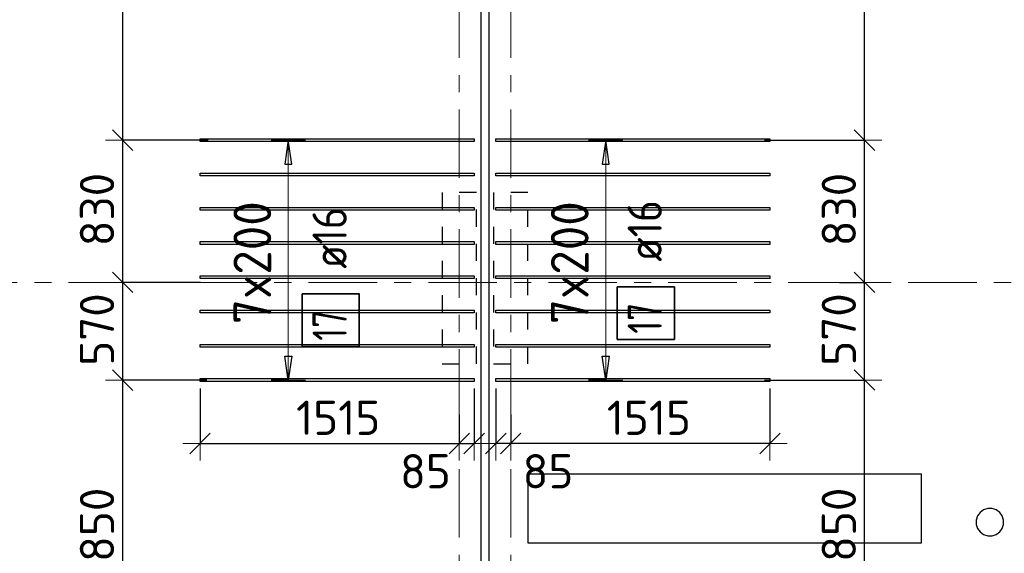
# Model space of a CAD drawing. Header units: metres. Extents: x -38 to 98, y -15 to 21.
# Tile 32 of 147: x 29.98 to 35.73, y 11.22 to 14.33. Entities that reach past the tile are written whole.
import ezdxf

# ---------------------------------------------------------------- set-up
doc = ezdxf.new("R2010")
doc.units = ezdxf.units.M
doc.header["$PDMODE"] = 65
for name, pattern in [('______11', [0.5, 0.4, -0.05, 0, -0.05]), ('______2', [0.0405, 0.03, -0.0105]), ('______5', [1.1, 0.8, -0.1, 0.1, -0.1])]:
    doc.linetypes.add(name, pattern=pattern)
for name, color, linetype, lineweight in [('XR$1$Осевая линия (1)', 7, '______5', 13), ('XR$4$Перекрытие (1)', 7, 'Continuous', 35), ('XR$4$Размерная линия (1)', 7, 'Continuous', 13)]:
    doc.layers.add(name, color=color, linetype=linetype, lineweight=lineweight)
doc.layers.add('XR$4$Арм.стержн.Доп. Арм верхн.зоны Х', color=7, linetype='Continuous', lineweight=35, true_color=0x8c8cff)
doc.layers.add('XR$6$Стена_ бетон несущ.', color=7, linetype='Continuous', lineweight=70, true_color=0xb4b496)
doc.styles.add('ISOCPEUR', font='txt')
doc.dimstyles.new('DIMSTYLE_3', dxfattribs={"dimtxt": 0.2, "dimasz": 0.2, "dimexe": 0, "dimexo": 0, "dimgap": 0.1, "dimtad": 2, "dimdec": 0, "dimlfac": 1000, "dimrnd": 5, "dimzin": 12, "dimdsep": 46, "dimtxsty": 'ISOCPEUR', "dimblk1": 'ALL_ML_STRICH', "dimblk2": 'ALL_ML_STRICH', "dimsah": 1, "dimcen": 0, "dimclrd": 7, "dimclre": 256, "dimclrt": 7, "dimadec": 0, "dimazin": 0, "dimtfac": 1, "dimtdec": 0, "dimtix": 1, "dimtmove": 2, "dimatfit": 3, "dimfxl": 0, "dimtzin": 0, "dimlwd": 0, "dimlwe": -3, "dimarcsym": 0})
doc.dimstyles.new('DIMSTYLE_33', dxfattribs={"dimtxt": 0.2, "dimasz": 0.2, "dimexe": 0, "dimexo": 0, "dimgap": 0.1, "dimtad": 2, "dimdec": 0, "dimlfac": 1000, "dimrnd": 5, "dimzin": 12, "dimdsep": 46, "dimtxsty": 'ISOCPEUR', "dimblk1": 'ALL_ML_STRICH', "dimblk2": 'ALL_ML_STRICH', "dimsah": 1, "dimcen": 0, "dimclrd": 7, "dimclre": 256, "dimclrt": 7, "dimadec": 0, "dimazin": 0, "dimtfac": 1, "dimtdec": 0, "dimtix": 1, "dimtmove": 2, "dimatfit": 3, "dimfxl": 0, "dimtvp": 1.2, "dimtzin": 0, "dimlwd": 0, "dimlwe": -3, "dimarcsym": 0})
doc.dimstyles.new('DIMSTYLE_34', dxfattribs={"dimtxt": 0.2, "dimasz": 0.2, "dimexe": 0, "dimexo": 0, "dimgap": 0.1, "dimtad": 0, "dimdec": 0, "dimlfac": 1000, "dimrnd": 5, "dimzin": 12, "dimdsep": 46, "dimtxsty": 'ISOCPEUR', "dimblk1": 'ALL_ML_STRICH', "dimblk2": 'ALL_ML_STRICH', "dimsah": 1, "dimcen": 0, "dimclrd": 7, "dimclre": 256, "dimclrt": 7, "dimadec": 0, "dimazin": 0, "dimtfac": 1, "dimtdec": 0, "dimtix": 1, "dimtmove": 2, "dimatfit": 3, "dimfxl": 0, "dimtvp": 1.2, "dimtzin": 0, "dimlwd": 0, "dimlwe": -3, "dimarcsym": 0})

# ---------------------------------------------------------------- blocks, each defined once
blk = doc.blocks.new('ALL_ML_STRICH')
at = {"color": 0, "linetype": 'ByBlock', "lineweight": -2}
for p, q in [((-0.3, -0.3), (0.3, 0.3)), ((0, -0.5), (0, 0.5)), ((-1, 0), (0.5, 0))]:
    blk.add_line(p, q, dxfattribs=at)
blk = doc.blocks.new('*D389')
at = {"layer": 'DEFPOINTS', "color": 7, "linetype": 'Continuous', "lineweight": 13, "transparency": 33554687}
for p in [(31.0368, 12.201), (32.55, 12.0495), (31.0368, 11.8595)]:
    blk.add_point(p, dxfattribs=at)
at = {"layer": 'XR$4$Размерная линия (1)', "color": 9, "linetype": 'Continuous', "lineweight": -2, "true_color": 0xc7c7c7, "transparency": 33554687}
for p, q in [((31.0368, 12.181), (31.0368, 11.8595)), ((32.55, 12.0295), (32.55, 11.8595))]:
    blk.add_line(p, q, dxfattribs=at)
at = {"layer": 'XR$4$Размерная линия (1)', "color": 7, "linetype": 'Continuous', "lineweight": -2, "transparency": 33554687}
blk.add_line((31.0368, 11.8595), (32.55, 11.8595), dxfattribs=at)
at = {"layer": 'XR$4$Размерная линия (1)', "color": 7, "linetype": 'Continuous', "lineweight": 13, "transparency": 33554687, "xscale": 0.2, "yscale": 0.2, "zscale": 0.2, "rotation": 180}
blk.add_blockref('ALL_ML_STRICH', (31.0368, 11.8595), dxfattribs=at)
at = {"layer": 'XR$4$Размерная линия (1)', "color": 7, "linetype": 'Continuous', "lineweight": 13, "transparency": 33554687, "xscale": 0.2, "yscale": 0.2, "zscale": 0.2}
blk.add_blockref('ALL_ML_STRICH', (32.55, 11.8595), dxfattribs=at)
at = {"layer": 'XR$4$Размерная линия (1)', "color": 7, "linetype": 'Continuous', "lineweight": 13, "transparency": 33554687, "insert": (31.8434, 12.0095), "char_height": 0.2, "width": 0.8, "attachment_point": 5, "style": 'ISOCPEUR'}
blk.add_mtext('\\A1;{1515}', dxfattribs=at)
blk = doc.blocks.new('*D390')
at = {"layer": 'DEFPOINTS', "color": 7, "linetype": 'Continuous', "lineweight": 13, "transparency": 33554687}
for p in [(32.6368, 12.201), (32.55, 12.0495), (32.55, 11.8595)]:
    blk.add_point(p, dxfattribs=at)
at = {"layer": 'XR$4$Размерная линия (1)', "color": 9, "linetype": 'Continuous', "lineweight": -2, "true_color": 0xc7c7c7, "transparency": 33554687}
for p, q in [((32.6368, 12.181), (32.6368, 11.8595)), ((32.55, 12.0295), (32.55, 11.8595))]:
    blk.add_line(p, q, dxfattribs=at)
at = {"layer": 'XR$4$Размерная линия (1)', "color": 7, "linetype": 'Continuous', "lineweight": -2, "transparency": 33554687}
blk.add_line((32.55, 11.8595), (32.6368, 11.8595), dxfattribs=at)
at = {"layer": 'XR$4$Размерная линия (1)', "color": 7, "linetype": 'Continuous', "lineweight": 13, "transparency": 33554687, "xscale": 0.2, "yscale": 0.2, "zscale": 0.2}
blk.add_blockref('ALL_ML_STRICH', (32.6368, 11.8595), dxfattribs=at)
at = {"layer": 'XR$4$Размерная линия (1)', "color": 7, "linetype": 'Continuous', "lineweight": 13, "transparency": 33554687, "xscale": 0.2, "yscale": 0.2, "zscale": 0.2, "rotation": 180}
blk.add_blockref('ALL_ML_STRICH', (32.55, 11.8595), dxfattribs=at)
at = {"layer": 'XR$4$Размерная линия (1)', "color": 7, "linetype": 'Continuous', "lineweight": 13, "transparency": 33554687, "insert": (32.3525, 11.6976), "char_height": 0.2, "width": 0.4, "attachment_point": 5, "style": 'ISOCPEUR'}
blk.add_mtext('\\A1;{85}', dxfattribs=at)
blk = doc.blocks.new('*D391')
at = {"layer": 'DEFPOINTS', "color": 7, "linetype": 'Continuous', "lineweight": 13, "transparency": 33554687}
for p in [(34.3632, 12.201), (32.85, 12.0495), (34.3632, 11.8595)]:
    blk.add_point(p, dxfattribs=at)
at = {"layer": 'XR$4$Размерная линия (1)', "color": 9, "linetype": 'Continuous', "lineweight": -2, "true_color": 0xc7c7c7, "transparency": 33554687}
for p, q in [((34.3632, 12.181), (34.3632, 11.8595)), ((32.85, 12.0295), (32.85, 11.8595))]:
    blk.add_line(p, q, dxfattribs=at)
at = {"layer": 'XR$4$Размерная линия (1)', "color": 7, "linetype": 'Continuous', "lineweight": -2, "transparency": 33554687}
blk.add_line((34.3632, 11.8595), (32.85, 11.8595), dxfattribs=at)
at = {"layer": 'XR$4$Размерная линия (1)', "color": 7, "linetype": 'Continuous', "lineweight": 13, "transparency": 33554687, "xscale": 0.2, "yscale": 0.2, "zscale": 0.2}
for p, rotation in [((32.85, 11.8595), 180), ((34.3632, 11.8595), 360)]:
    blk.add_blockref('ALL_ML_STRICH', p, dxfattribs=dict(at, rotation=rotation))
at = {"layer": 'XR$4$Размерная линия (1)', "color": 7, "linetype": 'Continuous', "lineweight": 13, "transparency": 33554687, "insert": (33.6566, 12.0095), "char_height": 0.2, "width": 0.8, "attachment_point": 5, "style": 'ISOCPEUR'}
blk.add_mtext('\\A1;{1515}', dxfattribs=at)
blk = doc.blocks.new('*D392')
at = {"layer": 'DEFPOINTS', "color": 7, "linetype": 'Continuous', "lineweight": 13, "transparency": 33554687}
for p in [(32.7632, 12.201), (32.85, 12.0495), (32.85, 11.8595)]:
    blk.add_point(p, dxfattribs=at)
at = {"layer": 'XR$4$Размерная линия (1)', "color": 9, "linetype": 'Continuous', "lineweight": -2, "true_color": 0xc7c7c7, "transparency": 33554687}
for p, q in [((32.7632, 12.181), (32.7632, 11.8595)), ((32.85, 12.0295), (32.85, 11.8595))]:
    blk.add_line(p, q, dxfattribs=at)
at = {"layer": 'XR$4$Размерная линия (1)', "color": 7, "linetype": 'Continuous', "lineweight": -2, "transparency": 33554687}
blk.add_line((32.85, 11.8595), (32.7632, 11.8595), dxfattribs=at)
at = {"layer": 'XR$4$Размерная линия (1)', "color": 7, "linetype": 'Continuous', "lineweight": 13, "transparency": 33554687, "xscale": 0.2, "yscale": 0.2, "zscale": 0.2}
for p, rotation in [((32.85, 11.8595), 360), ((32.7632, 11.8595), 180)]:
    blk.add_blockref('ALL_ML_STRICH', p, dxfattribs=dict(at, rotation=rotation))
at = {"layer": 'XR$4$Размерная линия (1)', "color": 7, "linetype": 'Continuous', "lineweight": 13, "transparency": 33554687, "insert": (33.0675, 11.6976), "char_height": 0.2, "width": 0.4, "attachment_point": 5, "style": 'ISOCPEUR'}
blk.add_mtext('\\A1;{85}', dxfattribs=at)
blk = doc.blocks.new('*D395')
at = {"layer": 'DEFPOINTS', "color": 7, "linetype": 'Continuous', "lineweight": 13, "transparency": 33554687}
for p in [(31.0963, 12.2297), (30.5857, 10.3797), (31.0764, 10.3797)]:
    blk.add_point(p, dxfattribs=at)
at = {"layer": 'XR$4$Размерная линия (1)', "color": 9, "linetype": 'Continuous', "lineweight": -2, "true_color": 0xc7c7c7, "transparency": 33554687}
for p, q in [((31.0763, 12.2297), (30.5857, 12.2297)), ((31.0564, 10.3797), (30.5857, 10.3797))]:
    blk.add_line(p, q, dxfattribs=at)
at = {"layer": 'XR$4$Размерная линия (1)', "color": 7, "linetype": 'Continuous', "lineweight": -2, "transparency": 33554687}
blk.add_line((30.5857, 10.3797), (30.5857, 12.2297), dxfattribs=at)
at = {"layer": 'XR$4$Размерная линия (1)', "color": 7, "linetype": 'Continuous', "lineweight": 13, "transparency": 33554687, "xscale": 0.2, "yscale": 0.2, "zscale": 0.2}
for p, rotation in [((30.5857, 12.2297), 90), ((30.5857, 10.3797), 270)]:
    blk.add_blockref('ALL_ML_STRICH', p, dxfattribs=dict(at, rotation=rotation))
at = {"layer": 'XR$4$Размерная линия (1)', "color": 7, "linetype": 'Continuous', "lineweight": 13, "transparency": 33554687, "insert": (30.4357, 11.3347), "char_height": 0.2, "width": 0.8, "attachment_point": 5, "rotation": 90, "style": 'ISOCPEUR'}
blk.add_mtext('\\A1;{1850}', dxfattribs=at)
blk = doc.blocks.new('*D396')
at = {"layer": 'DEFPOINTS', "color": 7, "linetype": 'Continuous', "lineweight": 13, "transparency": 33554687}
for p in [(31.0591, 12.8), (30.5857, 12.2297), (31.0963, 12.2297)]:
    blk.add_point(p, dxfattribs=at)
at = {"layer": 'XR$4$Размерная линия (1)', "color": 9, "linetype": 'Continuous', "lineweight": -2, "true_color": 0xc7c7c7, "transparency": 33554687}
for p, q in [((31.0391, 12.8), (30.5857, 12.8)), ((31.0763, 12.2297), (30.5857, 12.2297))]:
    blk.add_line(p, q, dxfattribs=at)
at = {"layer": 'XR$4$Размерная линия (1)', "color": 7, "linetype": 'Continuous', "lineweight": -2, "transparency": 33554687}
blk.add_line((30.5857, 12.2297), (30.5857, 12.8), dxfattribs=at)
at = {"layer": 'XR$4$Размерная линия (1)', "color": 7, "linetype": 'Continuous', "lineweight": 13, "transparency": 33554687, "xscale": 0.2, "yscale": 0.2, "zscale": 0.2}
for p, rotation in [((30.5857, 12.8), 90), ((30.5857, 12.2297), 270)]:
    blk.add_blockref('ALL_ML_STRICH', p, dxfattribs=dict(at, rotation=rotation))
at = {"layer": 'XR$4$Размерная линия (1)', "color": 7, "linetype": 'Continuous', "lineweight": 13, "transparency": 33554687, "insert": (30.4357, 12.5249), "char_height": 0.2, "width": 0.6, "attachment_point": 5, "rotation": 90, "style": 'ISOCPEUR'}
blk.add_mtext('\\A1;{570}', dxfattribs=at)
blk = doc.blocks.new('*D397')
at = {"layer": 'DEFPOINTS', "color": 7, "linetype": 'Continuous', "lineweight": 13, "transparency": 33554687}
for p in [(31.1049, 13.63), (30.5857, 12.8), (31.0591, 12.8)]:
    blk.add_point(p, dxfattribs=at)
at = {"layer": 'XR$4$Размерная линия (1)', "color": 9, "linetype": 'Continuous', "lineweight": -2, "true_color": 0xc7c7c7, "transparency": 33554687}
for p, q in [((31.0849, 13.63), (30.5857, 13.63)), ((31.0391, 12.8), (30.5857, 12.8))]:
    blk.add_line(p, q, dxfattribs=at)
at = {"layer": 'XR$4$Размерная линия (1)', "color": 7, "linetype": 'Continuous', "lineweight": -2, "transparency": 33554687}
blk.add_line((30.5857, 12.8), (30.5857, 13.63), dxfattribs=at)
at = {"layer": 'XR$4$Размерная линия (1)', "color": 7, "linetype": 'Continuous', "lineweight": 13, "transparency": 33554687, "xscale": 0.2, "yscale": 0.2, "zscale": 0.2}
for p, rotation in [((30.5857, 13.63), 90), ((30.5857, 12.8), 270)]:
    blk.add_blockref('ALL_ML_STRICH', p, dxfattribs=dict(at, rotation=rotation))
at = {"layer": 'XR$4$Размерная линия (1)', "color": 7, "linetype": 'Continuous', "lineweight": 13, "transparency": 33554687, "insert": (30.4357, 13.225), "char_height": 0.2, "width": 0.6, "attachment_point": 5, "rotation": 90, "style": 'ISOCPEUR'}
blk.add_mtext('\\A1;{830}', dxfattribs=at)
blk = doc.blocks.new('*D398')
at = {"layer": 'DEFPOINTS', "color": 7, "linetype": 'Continuous', "lineweight": 13, "transparency": 33554687}
for p in [(31.0963, 15.6002), (30.5857, 13.63), (31.1049, 13.63)]:
    blk.add_point(p, dxfattribs=at)
at = {"layer": 'XR$4$Размерная линия (1)', "color": 9, "linetype": 'Continuous', "lineweight": -2, "true_color": 0xc7c7c7, "transparency": 33554687}
for p, q in [((31.0763, 15.6002), (30.5857, 15.6002)), ((31.0849, 13.63), (30.5857, 13.63))]:
    blk.add_line(p, q, dxfattribs=at)
at = {"layer": 'XR$4$Размерная линия (1)', "color": 7, "linetype": 'Continuous', "lineweight": -2, "transparency": 33554687}
blk.add_line((30.5857, 13.63), (30.5857, 15.6002), dxfattribs=at)
at = {"layer": 'XR$4$Размерная линия (1)', "color": 7, "linetype": 'Continuous', "lineweight": 13, "transparency": 33554687, "xscale": 0.2, "yscale": 0.2, "zscale": 0.2}
for p, rotation in [((30.5857, 15.6002), 90), ((30.5857, 13.63), 270)]:
    blk.add_blockref('ALL_ML_STRICH', p, dxfattribs=dict(at, rotation=rotation))
at = {"layer": 'XR$4$Размерная линия (1)', "color": 7, "linetype": 'Continuous', "lineweight": 13, "transparency": 33554687, "insert": (30.4357, 14.6451), "char_height": 0.2, "width": 0.8, "attachment_point": 5, "rotation": 90, "style": 'ISOCPEUR'}
blk.add_mtext('\\A1;{1970}', dxfattribs=at)
blk = doc.blocks.new('*D619')
at = {"layer": 'DEFPOINTS', "color": 7, "linetype": 'Continuous', "lineweight": 13, "transparency": 33554687}
for p in [(34.3107, 12.23), (34.2505, 10.38), (34.9151, 10.38)]:
    blk.add_point(p, dxfattribs=at)
at = {"layer": 'XR$4$Размерная линия (1)', "color": 9, "linetype": 'Continuous', "lineweight": -2, "true_color": 0xc7c7c7, "transparency": 33554687}
for p, q in [((34.3307, 12.23), (34.9151, 12.23)), ((34.2705, 10.38), (34.9151, 10.38))]:
    blk.add_line(p, q, dxfattribs=at)
at = {"layer": 'XR$4$Размерная линия (1)', "color": 7, "linetype": 'Continuous', "lineweight": -2, "transparency": 33554687}
blk.add_line((34.9151, 10.38), (34.9151, 12.23), dxfattribs=at)
at = {"layer": 'XR$4$Размерная линия (1)', "color": 7, "linetype": 'Continuous', "lineweight": 13, "transparency": 33554687, "xscale": 0.2, "yscale": 0.2, "zscale": 0.2}
for p, rotation in [((34.9151, 12.23), 90), ((34.9151, 10.38), 270)]:
    blk.add_blockref('ALL_ML_STRICH', p, dxfattribs=dict(at, rotation=rotation))
at = {"layer": 'XR$4$Размерная линия (1)', "color": 7, "linetype": 'Continuous', "lineweight": 13, "transparency": 33554687, "insert": (34.7651, 11.335), "char_height": 0.2, "width": 0.8, "attachment_point": 5, "rotation": 90, "style": 'ISOCPEUR'}
blk.add_mtext('\\A1;{1850}', dxfattribs=at)
blk = doc.blocks.new('*D620')
at = {"layer": 'DEFPOINTS', "color": 7, "linetype": 'Continuous', "lineweight": 13, "transparency": 33554687}
for p in [(34.7498, 12.8), (34.3107, 12.23), (34.9151, 12.23)]:
    blk.add_point(p, dxfattribs=at)
at = {"layer": 'XR$4$Размерная линия (1)', "color": 9, "linetype": 'Continuous', "lineweight": -2, "true_color": 0xc7c7c7, "transparency": 33554687}
for p, q in [((34.7698, 12.8), (34.9151, 12.8)), ((34.3307, 12.23), (34.9151, 12.23))]:
    blk.add_line(p, q, dxfattribs=at)
at = {"layer": 'XR$4$Размерная линия (1)', "color": 7, "linetype": 'Continuous', "lineweight": -2, "transparency": 33554687}
blk.add_line((34.9151, 12.23), (34.9151, 12.8), dxfattribs=at)
at = {"layer": 'XR$4$Размерная линия (1)', "color": 7, "linetype": 'Continuous', "lineweight": 13, "transparency": 33554687, "xscale": 0.2, "yscale": 0.2, "zscale": 0.2}
for p, rotation in [((34.9151, 12.8), 90), ((34.9151, 12.23), 270)]:
    blk.add_blockref('ALL_ML_STRICH', p, dxfattribs=dict(at, rotation=rotation))
at = {"layer": 'XR$4$Размерная линия (1)', "color": 7, "linetype": 'Continuous', "lineweight": 13, "transparency": 33554687, "insert": (34.7651, 12.525), "char_height": 0.2, "width": 0.6, "attachment_point": 5, "rotation": 90, "style": 'ISOCPEUR'}
blk.add_mtext('\\A1;{570}', dxfattribs=at)
blk = doc.blocks.new('*D621')
at = {"layer": 'DEFPOINTS', "color": 7, "linetype": 'Continuous', "lineweight": 13, "transparency": 33554687}
for p in [(34.3107, 13.63), (34.7498, 12.8), (34.9151, 12.8)]:
    blk.add_point(p, dxfattribs=at)
at = {"layer": 'XR$4$Размерная линия (1)', "color": 9, "linetype": 'Continuous', "lineweight": -2, "true_color": 0xc7c7c7, "transparency": 33554687}
for p, q in [((34.3307, 13.63), (34.9151, 13.63)), ((34.7698, 12.8), (34.9151, 12.8))]:
    blk.add_line(p, q, dxfattribs=at)
at = {"layer": 'XR$4$Размерная линия (1)', "color": 7, "linetype": 'Continuous', "lineweight": -2, "transparency": 33554687}
blk.add_line((34.9151, 12.8), (34.9151, 13.63), dxfattribs=at)
at = {"layer": 'XR$4$Размерная линия (1)', "color": 7, "linetype": 'Continuous', "lineweight": 13, "transparency": 33554687, "xscale": 0.2, "yscale": 0.2, "zscale": 0.2}
for p, rotation in [((34.9151, 13.63), 90), ((34.9151, 12.8), 270)]:
    blk.add_blockref('ALL_ML_STRICH', p, dxfattribs=dict(at, rotation=rotation))
at = {"layer": 'XR$4$Размерная линия (1)', "color": 7, "linetype": 'Continuous', "lineweight": 13, "transparency": 33554687, "insert": (34.7651, 13.225), "char_height": 0.2, "width": 0.6, "attachment_point": 5, "rotation": 90, "style": 'ISOCPEUR'}
blk.add_mtext('\\A1;{830}', dxfattribs=at)
blk = doc.blocks.new('*D622')
at = {"layer": 'DEFPOINTS', "color": 7, "linetype": 'Continuous', "lineweight": 13, "transparency": 33554687}
for p in [(33.9051, 15.7808), (34.3107, 13.63), (34.9151, 13.63)]:
    blk.add_point(p, dxfattribs=at)
at = {"layer": 'XR$4$Размерная линия (1)', "color": 9, "linetype": 'Continuous', "lineweight": -2, "true_color": 0xc7c7c7, "transparency": 33554687}
for p, q in [((33.9251, 15.7808), (34.9151, 15.7808)), ((34.3307, 13.63), (34.9151, 13.63))]:
    blk.add_line(p, q, dxfattribs=at)
at = {"layer": 'XR$4$Размерная линия (1)', "color": 7, "linetype": 'Continuous', "lineweight": -2, "transparency": 33554687}
blk.add_line((34.9151, 13.63), (34.9151, 15.7808), dxfattribs=at)
at = {"layer": 'XR$4$Размерная линия (1)', "color": 7, "linetype": 'Continuous', "lineweight": 13, "transparency": 33554687, "xscale": 0.2, "yscale": 0.2, "zscale": 0.2}
for p, rotation in [((34.9151, 15.7808), 90), ((34.9151, 13.63), 270)]:
    blk.add_blockref('ALL_ML_STRICH', p, dxfattribs=dict(at, rotation=rotation))
at = {"layer": 'XR$4$Размерная линия (1)', "color": 7, "linetype": 'Continuous', "lineweight": 13, "transparency": 33554687, "insert": (34.7651, 14.7354), "char_height": 0.2, "width": 0.8, "attachment_point": 5, "rotation": 90, "style": 'ISOCPEUR'}
blk.add_mtext('\\A1;{2150}', dxfattribs=at)

msp = doc.modelspace()

# ---------------------------------------------------------------- linework, layer by layer
at = {"layer": 'XR$1$Осевая линия (1)', "color": 253, "linetype": '______11', "lineweight": 13, "true_color": 0xa0a0a0, "transparency": 33554687}
for p, q in [((32.55, -3.39), (32.55, 19.78)), ((32.85, -3.39), (32.85, 19.78)), ((-2.63, 12.8), (62.6, 12.8))]:
    msp.add_line(p, q, dxfattribs=at)
at = {"layer": 'XR$4$Арм.стержн.Доп. Арм верхн.зоны Х', "color": 253, "linetype": 'Continuous', "lineweight": -3, "true_color": 0xa0a0a0, "transparency": 33554687}
for p, q in [((31.5522, 13.63), (31.4522, 13.63)), ((31.5522, 13.63), (31.6522, 13.63)), ((33.4048, 13.63), (33.3048, 13.63)), ((33.4048, 13.63), (33.5048, 13.63)), ((31.5522, 12.23), (31.4522, 12.23)), ((31.5522, 12.23), (31.6522, 12.23)), ((33.4048, 12.23), (33.3048, 12.23)), ((33.4048, 12.23), (33.5048, 12.23))]:
    msp.add_line(p, q, dxfattribs=at)
at = {"layer": 'XR$4$Арм.стержн.Доп. Арм верхн.зоны Х', "color": 7, "linetype": 'Continuous', "lineweight": 25, "transparency": 33554687}
for p, q in [((31.5522, 13.63), (31.5322, 13.49)), ((31.5722, 13.49), (31.5522, 13.63)), ((33.4048, 13.63), (33.3848, 13.49)), ((33.4248, 13.49), (33.4048, 13.63)), ((31.5322, 13.49), (31.5722, 13.49)), ((33.3848, 13.49), (33.4248, 13.49)), ((31.5522, 12.23), (31.5322, 12.37)), ((31.5322, 12.37), (31.5722, 12.37)), ((31.5722, 12.37), (31.5522, 12.23)), ((33.4048, 12.23), (33.3848, 12.37)), ((33.3848, 12.37), (33.4248, 12.37)), ((33.4248, 12.37), (33.4048, 12.23))]:
    msp.add_line(p, q, dxfattribs=at)
at = {"layer": 'XR$4$Арм.стержн.Доп. Арм верхн.зоны Х', "color": 7, "linetype": 'Continuous', "lineweight": 13, "transparency": 33554687}
for p, q in [((31.5522, 13.63), (31.5522, 13.63)), ((31.5522, 12.23), (31.5522, 13.63)), ((33.4048, 13.63), (33.4048, 13.63)), ((33.4048, 12.23), (33.4048, 13.63)), ((31.5522, 12.23), (31.5522, 12.23)), ((33.4048, 12.23), (33.4048, 12.23))]:
    msp.add_line(p, q, dxfattribs=at)
at = {"layer": 'XR$4$Арм.стержн.Доп. Арм верхн.зоны Х', "color": 7, "linetype": 'Continuous', "lineweight": 25, "transparency": 33554687}
for points in [[(32.6368, 13.622), (31.0368, 13.622), (31.0368, 13.638), (32.6368, 13.638), (32.6368, 13.622)], [(32.7632, 13.638), (34.3632, 13.638), (34.3632, 13.622), (32.7632, 13.622), (32.7632, 13.638)], [(32.6368, 13.422), (31.0368, 13.422), (31.0368, 13.438), (32.6368, 13.438), (32.6368, 13.422)], [(32.7632, 13.438), (34.3632, 13.438), (34.3632, 13.422), (32.7632, 13.422), (32.7632, 13.438)], [(32.6368, 13.222), (31.0368, 13.222), (31.0368, 13.238), (32.6368, 13.238), (32.6368, 13.222)], [(32.7632, 13.238), (34.3632, 13.238), (34.3632, 13.222), (32.7632, 13.222), (32.7632, 13.238)], [(32.6368, 13.022), (31.0368, 13.022), (31.0368, 13.038), (32.6368, 13.038), (32.6368, 13.022)], [(32.7632, 13.038), (34.3632, 13.038), (34.3632, 13.022), (32.7632, 13.022), (32.7632, 13.038)], [(32.6368, 12.822), (31.0368, 12.822), (31.0368, 12.838), (32.6368, 12.838), (32.6368, 12.822)], [(32.7632, 12.838), (34.3632, 12.838), (34.3632, 12.822), (32.7632, 12.822), (32.7632, 12.838)], [(32.6368, 12.622), (31.0368, 12.622), (31.0368, 12.638), (32.6368, 12.638), (32.6368, 12.622)], [(32.7632, 12.638), (34.3632, 12.638), (34.3632, 12.622), (32.7632, 12.622), (32.7632, 12.638)], [(32.6368, 12.422), (31.0368, 12.422), (31.0368, 12.438), (32.6368, 12.438), (32.6368, 12.422)], [(32.7632, 12.438), (34.3632, 12.438), (34.3632, 12.422), (32.7632, 12.422), (32.7632, 12.438)], [(32.6368, 12.222), (31.0368, 12.222), (31.0368, 12.238), (32.6368, 12.238), (32.6368, 12.222)], [(32.7632, 12.238), (34.3632, 12.238), (34.3632, 12.222), (32.7632, 12.222), (32.7632, 12.238)]]:
    msp.add_lwpolyline(points, dxfattribs=at)
at = {"layer": 'XR$4$Арм.стержн.Доп. Арм верхн.зоны Х', "color": 7, "linetype": 'Continuous', "lineweight": 35, "transparency": 33554687}
for points in [[(33.8054, 12.4671), (33.8054, 12.7738), (33.4721, 12.7738), (33.4721, 12.4671), (33.8054, 12.4671)], [(31.9666, 12.4258), (31.9666, 12.7325), (31.6332, 12.7325), (31.6332, 12.4258), (31.9666, 12.4258)]]:
    msp.add_lwpolyline(points, dxfattribs=at)
at = {"layer": 'XR$4$Перекрытие (1)', "color": 7, "linetype": 'Continuous', "lineweight": 25, "transparency": 33554687}
for p, q in [((32.675, 16.4002), (32.675, -0.25)), ((32.725, -0.2498), (32.725, 16.4002)), ((32.95, 11.6802), (32.9501, 11.2802)), ((35.2469, 11.6802), (32.95, 11.6802)), ((35.247, 11.2802), (35.2469, 11.6802)), ((35.575, 11.4369), (35.5672, 11.4129)), ((35.5898, 11.4573), (35.575, 11.4369)), ((35.6102, 11.4721), (35.5898, 11.4573)), ((35.6342, 11.4799), (35.6102, 11.4721)), ((35.6595, 11.4799), (35.6342, 11.4799)), ((35.6835, 11.4721), (35.6595, 11.4799)), ((35.7039, 11.4573), (35.6835, 11.4721)), ((35.7187, 11.4369), (35.7039, 11.4573)), ((35.7265, 11.4129), (35.7187, 11.4369)), ((35.5672, 11.4129), (35.5672, 11.3876)), ((35.5672, 11.3876), (35.575, 11.3636)), ((35.7187, 11.3636), (35.7265, 11.3876)), ((35.7265, 11.3876), (35.7265, 11.4129)), ((35.575, 11.3636), (35.5898, 11.3432)), ((35.5898, 11.3432), (35.6102, 11.3284)), ((35.6102, 11.3284), (35.6342, 11.3206)), ((35.6342, 11.3206), (35.6595, 11.3206)), ((35.6595, 11.3206), (35.6835, 11.3284)), ((35.6835, 11.3284), (35.7039, 11.3432)), ((35.7039, 11.3432), (35.7187, 11.3636)), ((32.9501, 11.2802), (35.247, 11.2802))]:
    msp.add_line(p, q, dxfattribs=at)
at = {"layer": 'XR$6$Стена_ бетон несущ.', "color": 253, "linetype": '______2', "lineweight": -3, "true_color": 0xa0a0a0, "transparency": 33554687}
for p, q in [((32.45, 13.325), (32.45, 12.325)), ((32.65, 13.325), (32.45, 13.325)), ((32.65, 12.325), (32.65, 13.325)), ((32.95, 13.325), (32.75, 13.325)), ((32.75, 13.325), (32.75, 12.325)), ((32.95, 12.325), (32.95, 13.325)), ((32.45, 12.325), (32.65, 12.325)), ((32.75, 12.325), (32.95, 12.325))]:
    msp.add_line(p, q, dxfattribs=at)

# ---------------------------------------------------------------- texts
at = {"layer": 'XR$4$Арм.стержн.Доп. Арм верхн.зоны Х', "color": 7, "linetype": 'Continuous', "lineweight": 13, "transparency": 33554687, "char_height": 0.22, "width": 0.873359, "attachment_point": 7, "rotation": 90, "style": 'ISOCPEUR'}
for insert in [(31.4522, 12.556), (33.3048, 12.556)]:
    msp.add_mtext('\\W0.95;7x200', dxfattribs=dict(at, insert=insert))
at = {"layer": 'XR$4$Арм.стержн.Доп. Арм верхн.зоны Х', "color": 7, "linetype": 'Continuous', "lineweight": 25, "transparency": 33554687, "char_height": 0.2, "attachment_point": 7, "rotation": 90, "style": 'ISOCPEUR'}
for s, insert, width in [('\\W0.89; ø16 ', (31.8932, 12.7658), 0.749105), ('\\W0.89; ø16 ', (33.7321, 12.8071), 0.749105), ('\\W0.75;17', (33.7321, 12.5005), 0.314854), ('\\W0.75;17', (31.8932, 12.4591), 0.314854)]:
    msp.add_mtext(s, dxfattribs=dict(at, insert=insert, width=width))

# ---------------------------------------------------------------- dimensions: what is measured, and where the dimension line sits
at = {"layer": 'XR$4$Размерная линия (1)', "color": 7, "linetype": 'Continuous', "lineweight": 13, "transparency": 33554687}
for base, p1, p2, angle, dimstyle, picture, middle in [((34.9151, 15.7808), (34.3307, 13.63), (33.9251, 15.7808), 90, 'DIMSTYLE_3', '*D622', (34.7651, 14.7354)), ((30.5857, 15.6002), (31.0849, 13.63), (31.0763, 15.6002), 90, 'DIMSTYLE_3', '*D398', (30.4357, 14.6451)), ((30.5857, 13.63), (31.0391, 12.8), (31.0849, 13.63), 90, 'DIMSTYLE_3', '*D397', (30.4357, 13.225)), ((34.9151, 13.63), (34.7698, 12.8), (34.3307, 13.63), 90, 'DIMSTYLE_3', '*D621', (34.7651, 13.225)), ((30.5857, 12.8), (31.0763, 12.2297), (31.0391, 12.8), 90, 'DIMSTYLE_33', '*D396', (30.4357, 12.5249)), ((34.9151, 12.8), (34.3307, 12.23), (34.7698, 12.8), 90, 'DIMSTYLE_33', '*D620', (34.7651, 12.525)), ((30.5857, 12.2297), (31.0564, 10.3797), (31.0763, 12.2297), 90, 'DIMSTYLE_3', '*D395', (30.4357, 11.3347)), ((34.9151, 12.23), (34.2705, 10.38), (34.3307, 12.23), 90, 'DIMSTYLE_3', '*D619', (34.7651, 11.335)), ((32.7632, 11.8595), (32.85, 12.0295), (32.7632, 12.181), 180, 'DIMSTYLE_33', '*D392', (33.0675, 11.6976)), ((32.85, 11.8595), (34.3632, 12.181), (32.85, 12.0295), 180, 'DIMSTYLE_3', '*D391', (33.6566, 12.0095))]:
    dim = msp.add_linear_dim(base=base, p1=p1, p2=p2, angle=angle, dimstyle=dimstyle, override={"dimpost": '<>', "dimclrd": 7, "dimclre": 9, "dimclrt": 7, "dimlwd": 0, "dimlwe": 65533}, dxfattribs=at)
    dim.commit()
    dim.dimension.update_dxf_attribs({"geometry": picture, "text_midpoint": middle, "dimtype": 160})
for base, p1, p2, dimstyle, picture, middle in [((32.55, 11.8595), (31.0368, 12.181), (32.55, 12.0295), 'DIMSTYLE_3', '*D389', (31.8434, 12.0095)), ((32.6368, 11.8595), (32.55, 12.0295), (32.6368, 12.181), 'DIMSTYLE_34', '*D390', (32.3525, 11.6976))]:
    dim = msp.add_linear_dim(base=base, p1=p1, p2=p2, dimstyle=dimstyle, override={"dimpost": '<>', "dimclrd": 7, "dimclre": 9, "dimclrt": 7, "dimlwd": 0, "dimlwe": 65533}, dxfattribs=at)
    dim.commit()
    dim.dimension.update_dxf_attribs({"geometry": picture, "text_midpoint": middle, "dimtype": 160})

doc.saveas('drawing.dxf')
